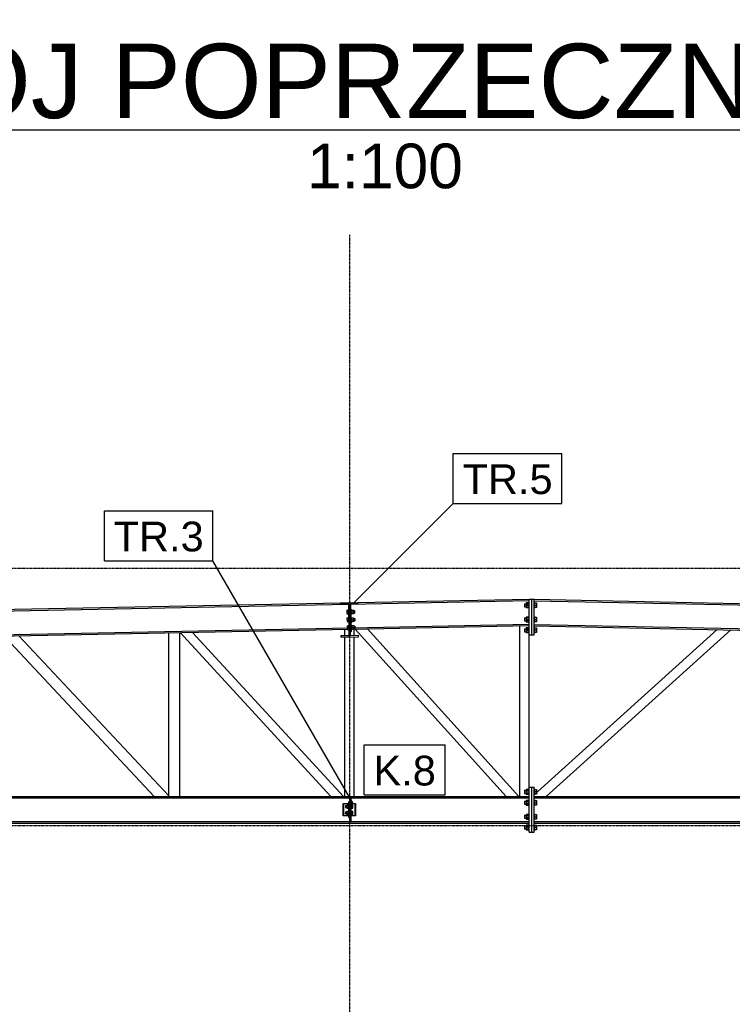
# Model space of a CAD drawing. Header units: millimetres. Extents: x 0 to 50000, y 0 to 29700.
# Tile 4 of 27: x 14017 to 18594, y 6321 to 12641. Entities that reach past the tile are written whole.
import ezdxf

# ---------------------------------------------------------------- set-up
doc = ezdxf.new("R2010")
doc.units = ezdxf.units.MM
doc.linetypes.add('DXK_LINE_DOT3', pattern=[5.9187, 2.979, -0.9799, 0.9799, -0.9799])
for name, color, linetype in [('TS_INNE_OBIEKTY', 7, 'Continuous'), ('TS_LINIE_WIDOCZNE', 7, 'Continuous'), ('TS_OPISY', 7, 'Continuous'), ('TS_OPISY_LINIE', 7, 'Continuous'), ('TS_OPISY_RAMKA', 7, 'Continuous'), ('TS_WYPELNIENIE', 7, 'Continuous')]:
    doc.layers.add(name, color=color, linetype=linetype)
doc.styles.add('Arial', font='ARIAL.TTF', dxfattribs={"height": 0.2})

# ---------------------------------------------------------------- blocks, each defined once
blk = doc.blocks.new('Unknown-305655447-11 - 1303')
at = {"color": 6, "linetype": 'Continuous'}
blk.add_line((10863.8, 11934.6), (21861.3, 11934.6), dxfattribs=at)
at = {"color": 0, "linetype": 'Continuous'}
for points in [[(21861.3, 12009.6), (21861.3, 12509.6), (10863.8, 12509.6), (10863.8, 12009.6)], [(16862.8, 11559.6), (16862.8, 11859.6), (15862.3, 11859.6), (15862.3, 11559.6)]]:
    blk.add_wipeout(points, dxfattribs=at)
at = {"color": 6, "linetype": 'Continuous', "style": 'Arial'}
for s, height, p in [('PRZEKRÓJ POPRZECZNY W OSI 5', 477.539, (10863.8, 12009.6)), ('1:100', 286.52, (15862.3, 11559.6))]:
    blk.add_text(s, height=height, dxfattribs=at).set_placement(p)
blk = doc.blocks.new('Bolt-305655447-6221 - 1303')
at = {"layer": 'TS_INNE_OBIEKTY', "color": 1, "linetype": 'Continuous'}
for p, q in [((16109.1, 7596.1), (16109.1, 7595.3)), ((16109.1, 7596.1), (16118.1, 7596.1)), ((16109.1, 7595.3), (16109.1, 7584.9)), ((16118.1, 7601), (16118.1, 7579.1)), ((16118.1, 7601), (16128.1, 7601)), ((16118.1, 7595.5), (16128.1, 7595.5)), ((16128.1, 7602.1), (16128.1, 7578.1)), ((16128.1, 7602.1), (16130.6, 7602.1)), ((16146.6, 7602.1), (16149.1, 7602.1)), ((16149.1, 7602.1), (16149.1, 7578.1)), ((16149.1, 7600.5), (16156.6, 7600.5)), ((16149.1, 7595.3), (16156.6, 7595.3)), ((16156.6, 7579.7), (16156.6, 7600.5)), ((16109.1, 7584.1), (16109.1, 7584.9)), ((16109.1, 7584.1), (16118.1, 7584.1)), ((16109.1, 7556.1), (16109.1, 7555.3)), ((16109.1, 7556.1), (16118.1, 7556.1)), ((16109.1, 7555.3), (16109.1, 7544.9)), ((16109.1, 7544.1), (16109.1, 7544.9)), ((16109.1, 7544.1), (16118.1, 7544.1)), ((16118.1, 7584.6), (16128.1, 7584.6)), ((16118.1, 7579.1), (16128.1, 7579.1)), ((16118.1, 7561), (16118.1, 7539.1)), ((16118.1, 7561), (16128.1, 7561)), ((16118.1, 7555.5), (16128.1, 7555.5)), ((16118.1, 7544.6), (16128.1, 7544.6)), ((16118.1, 7539.1), (16128.1, 7539.1)), ((16128.1, 7578.1), (16130.6, 7578.1)), ((16128.1, 7562.1), (16128.1, 7538.1)), ((16128.1, 7562.1), (16130.6, 7562.1)), ((16128.1, 7538.1), (16130.6, 7538.1)), ((16146.6, 7578.1), (16149.1, 7578.1)), ((16146.6, 7562.1), (16149.1, 7562.1)), ((16146.6, 7538.1), (16149.1, 7538.1)), ((16149.1, 7584.9), (16156.6, 7584.9)), ((16149.1, 7579.7), (16156.6, 7579.7)), ((16149.1, 7562.1), (16149.1, 7538.1)), ((16149.1, 7560.5), (16156.6, 7560.5)), ((16149.1, 7555.3), (16156.6, 7555.3)), ((16149.1, 7544.9), (16156.6, 7544.9)), ((16149.1, 7539.7), (16156.6, 7539.7)), ((16156.6, 7539.7), (16156.6, 7560.5))]:
    blk.add_line(p, q, dxfattribs=at)
blk = doc.blocks.new('Part-305655447-1387 - 1303')
at = {"layer": 'TS_LINIE_WIDOCZNE', "color": 1, "linetype": 'Continuous'}
for p, q in [((16136, 8890.1), (17289.6, 8913.1)), ((16187.9, 8900.6), (17289.6, 8922.6)), ((11845.1, 8813.7), (16077.9, 8898.4)), ((11845.1, 8804.2), (16130.1, 8889.9)), ((11845.1, 8652.2), (16133.2, 8738)), ((11845.1, 8642.7), (16133.4, 8728.5)), ((16147.1, 8738.2), (17289.6, 8761.1)), ((16147.3, 8728.7), (17289.6, 8751.6))]:
    blk.add_line(p, q, dxfattribs=at)
blk = doc.blocks.new('Part-305655447-1394 - 1303')
at = {"layer": 'TS_LINIE_WIDOCZNE', "color": 1, "linetype": 'Continuous'}
for p, q in [((17321.6, 7655.6), (28445.6, 7655.6)), ((17321.6, 7646.1), (28450, 7646.1)), ((17321.6, 7494.1), (28520.1, 7494.1)), ((17321.6, 7484.6), (28524.4, 7484.6))]:
    blk.add_line(p, q, dxfattribs=at)
blk = doc.blocks.new('Part-305655447-1399 - 1303')
at = {"layer": 'TS_LINIE_WIDOCZNE', "color": 1, "linetype": 'Continuous'}
for p, q in [((14881.4, 7655.6), (13924.6, 8675.2)), ((14974.6, 7658.5), (14010.4, 8686)), ((14974.6, 7655.6), (14974.6, 7658.5))]:
    blk.add_line(p, q, dxfattribs=at)
blk = doc.blocks.new('Part-305655447-1401 - 1303')
at = {"layer": 'TS_LINIE_WIDOCZNE', "color": 1, "linetype": 'Continuous'}
for p, q in [((14974.6, 7655.6), (14974.6, 8705.3)), ((15044.6, 7655.6), (15044.6, 8706.7))]:
    blk.add_line(p, q, dxfattribs=at)
blk = doc.blocks.new('Part-305655447-1403 - 1303')
at = {"layer": 'TS_LINIE_WIDOCZNE', "color": 1, "linetype": 'Continuous'}
for p, q in [((16104.6, 8688.1), (16104.6, 8727.9)), ((16164.6, 8689.3), (16164.6, 8729.1)), ((16104.6, 7655.6), (16104.6, 8678.9)), ((16164.6, 7655.6), (16164.6, 8680.1))]:
    blk.add_line(p, q, dxfattribs=at)
blk = doc.blocks.new('Part-305655447-1421 - 1303')
at = {"layer": 'TS_LINIE_WIDOCZNE', "color": 1, "linetype": 'Continuous'}
for p, q in [((16015.1, 7655.6), (15046.9, 8706.7)), ((16096.6, 7655.6), (15127, 8708.3))]:
    blk.add_line(p, q, dxfattribs=at)
blk = doc.blocks.new('Part-305655447-1423 - 1303')
at = {"layer": 'TS_LINIE_WIDOCZNE', "color": 1, "linetype": 'Continuous'}
for p, q in [((17141.8, 7655.6), (16170.8, 8729.2)), ((17222.7, 7655.6), (16250.3, 8730.8))]:
    blk.add_line(p, q, dxfattribs=at)
blk = doc.blocks.new('Part-305655447-1425 - 1303')
at = {"layer": 'TS_LINIE_WIDOCZNE', "color": 1, "linetype": 'Continuous'}
for p, q in [((17321.6, 8920.8), (19954.8, 8868.1)), ((17321.6, 8911.3), (20006.7, 8857.6)), ((17321.6, 8759.3), (20003.6, 8705.6)), ((17321.6, 8749.8), (20003.4, 8696.1))]:
    blk.add_line(p, q, dxfattribs=at)
blk = doc.blocks.new('Part-305655447-6220 - 1303')
at = {"layer": 'TS_LINIE_WIDOCZNE', "color": 1, "linetype": 'Continuous'}
for p, q in [((16130.6, 7610.1), (16130.6, 7620.1)), ((16138.6, 7620.1), (16130.6, 7620.1)), ((16130.6, 7533.1), (16130.6, 7607.1)), ((16138.6, 7610.1), (16138.6, 7620.1)), ((16138.6, 7533.1), (16138.6, 7607.1)), ((16130.6, 7520.1), (16130.6, 7530.1)), ((16138.6, 7520.1), (16138.6, 7530.1)), ((16130.6, 7520.1), (16138.6, 7520.1))]:
    blk.add_line(p, q, dxfattribs=at)
blk = doc.blocks.new('Part-305655447-1587 - 1303')
at = {"layer": 'TS_LINIE_WIDOCZNE', "color": 1, "linetype": 'Continuous'}
for p, q in [((16144.1, 8889.2), (16136.1, 8889.1)), ((16136.4, 8869.6), (16144.4, 8869.7)), ((16144.5, 8864.7), (16136.5, 8864.6)), ((16144.5, 8865.7), (16144.1, 8889.2)), ((16144.5, 8865), (16144.5, 8865.7)), ((16144.5, 8864.7), (16144.5, 8865)), ((16147.5, 8714.7), (16144.5, 8864.7)), ((16139.5, 8714.6), (16147.5, 8714.7))]:
    blk.add_line(p, q, dxfattribs=at)
blk = doc.blocks.new('Bolt-305655447-6186 - 1303')
at = {"layer": 'TS_INNE_OBIEKTY', "color": 1, "linetype": 'Continuous'}
for p, q in [((16117.9, 8851.2), (16127.9, 8851.4)), ((16117.9, 8851.2), (16118.4, 8827.2)), ((16127.8, 8854.4), (16128.4, 8824.4)), ((16127.8, 8854.4), (16130.8, 8854.4)), ((16144.7, 8854.7), (16147.7, 8854.8)), ((16147.7, 8854.8), (16148.3, 8824.8)), ((16147.8, 8851.8), (16160.8, 8852)), ((16160.8, 8852), (16161.3, 8828)), ((16118.1, 8839.2), (16128.1, 8839.4)), ((16118.4, 8827.2), (16128.4, 8827.4)), ((16118.9, 8801.2), (16128.9, 8801.4)), ((16118.9, 8801.2), (16119.4, 8777.2)), ((16119.1, 8789.2), (16129.1, 8789.4)), ((16128.4, 8824.4), (16131.4, 8824.4)), ((16128.8, 8804.4), (16131.8, 8804.5)), ((16128.8, 8804.4), (16129.4, 8774.4)), ((16145.3, 8824.7), (16148.3, 8824.8)), ((16145.7, 8804.7), (16148.7, 8804.8)), ((16148, 8839.8), (16161, 8840)), ((16161.3, 8828), (16148.3, 8827.8)), ((16148.7, 8804.8), (16149.3, 8774.8)), ((16148.8, 8801.8), (16161.8, 8802.1)), ((16149, 8789.8), (16162, 8790.1)), ((16160.9, 8848), (16168, 8848.2)), ((16161.2, 8832), (16168.3, 8832.2)), ((16161.8, 8802.1), (16162.3, 8778.1)), ((16161.9, 8798.1), (16169, 8798.2)), ((16168, 8848.2), (16168.3, 8832.2)), ((16169, 8798.2), (16169.3, 8782.2)), ((16119.4, 8777.2), (16129.4, 8777.4)), ((16119.9, 8751.2), (16129.9, 8751.4)), ((16119.9, 8751.2), (16120.4, 8727.2)), ((16120.1, 8739.2), (16130.1, 8739.4)), ((16120.4, 8727.2), (16130.4, 8727.4)), ((16129.4, 8774.4), (16132.4, 8774.5)), ((16129.8, 8754.4), (16132.8, 8754.5)), ((16129.8, 8754.4), (16130.4, 8724.4)), ((16130.4, 8724.4), (16133.4, 8724.5)), ((16146.3, 8774.7), (16149.3, 8774.8)), ((16146.7, 8754.7), (16149.7, 8754.8)), ((16147.3, 8724.7), (16150.3, 8724.8)), ((16162.3, 8778.1), (16149.3, 8777.8)), ((16149.7, 8754.8), (16150.3, 8724.8)), ((16149.8, 8751.8), (16162.8, 8752.1)), ((16150, 8739.8), (16163, 8740.1)), ((16163.3, 8728.1), (16150.3, 8727.8)), ((16162.2, 8782.1), (16169.3, 8782.2)), ((16162.8, 8752.1), (16163.3, 8728.1)), ((16162.9, 8748.1), (16170, 8748.2)), ((16163.2, 8732.1), (16170.3, 8732.2)), ((16170, 8748.2), (16170.3, 8732.2))]:
    blk.add_line(p, q, dxfattribs=at)
blk = doc.blocks.new('Part-305655447-1900 - 1303')
at = {"layer": 'TS_LINIE_WIDOCZNE', "color": 1, "linetype": 'Continuous'}
for p, q in [((11845.1, 7655.6), (11845.1, 7646.1)), ((11845.1, 7655.6), (17289.6, 7655.6)), ((11845.1, 7646.1), (17289.6, 7646.1)), ((11845.1, 7484.6), (11845.1, 7494.1)), ((11845.1, 7494.1), (17289.6, 7494.1)), ((11845.1, 7484.6), (17289.6, 7484.6))]:
    blk.add_line(p, q, dxfattribs=at)
blk = doc.blocks.new('Part-305655447-1918 - 1303')
at = {"layer": 'TS_LINIE_WIDOCZNE', "color": 1, "linetype": 'Continuous'}
for p, q in [((16138.6, 7620.1), (16138.6, 7644.7)), ((16138.6, 7644.7), (16146.6, 7644.7)), ((16146.6, 7610.1), (16146.6, 7644.7)), ((16146.6, 7533.1), (16146.6, 7607.1)), ((16146.6, 7495.4), (16146.6, 7530.1)), ((16138.6, 7495.4), (16138.6, 7520.1)), ((16138.6, 7495.4), (16146.6, 7495.4))]:
    blk.add_line(p, q, dxfattribs=at)
blk = doc.blocks.new('Part-305655447-1919 - 1303')
at = {"layer": 'TS_LINIE_WIDOCZNE', "color": 1, "linetype": 'Continuous'}
for p, q in [((17289.6, 8691.6), (17289.6, 8922.6)), ((17289.6, 8922.6), (17305.6, 8922.6)), ((17305.6, 8691.6), (17305.6, 8922.6)), ((17289.6, 8691.6), (17305.6, 8691.6))]:
    blk.add_line(p, q, dxfattribs=at)
blk = doc.blocks.new('Part-305655447-1920 - 1303')
at = {"layer": 'TS_LINIE_WIDOCZNE', "color": 1, "linetype": 'Continuous'}
for p, q in [((17229.6, 7655.6), (17229.6, 8750.4)), ((17289.6, 7715.1), (17289.6, 8691.6))]:
    blk.add_line(p, q, dxfattribs=at)
blk = doc.blocks.new('Part-305655447-1921 - 1303')
at = {"layer": 'TS_LINIE_WIDOCZNE', "color": 1, "linetype": 'Continuous'}
for p, q in [((17321.6, 7666.3), (18497.2, 8726.2)), ((17399.2, 7655.6), (18584.9, 8724.5))]:
    blk.add_line(p, q, dxfattribs=at)
blk = doc.blocks.new('Part-305655447-1922 - 1303')
at = {"layer": 'TS_LINIE_WIDOCZNE', "color": 1, "linetype": 'Continuous'}
for p, q in [((17289.6, 7425.1), (17289.6, 7715.1)), ((17289.6, 7715.1), (17305.6, 7715.1)), ((17305.6, 7425.1), (17305.6, 7715.1)), ((17289.6, 7425.1), (17305.6, 7425.1))]:
    blk.add_line(p, q, dxfattribs=at)
blk = doc.blocks.new('Part-305655447-1923 - 1303')
at = {"layer": 'TS_LINIE_WIDOCZNE', "color": 1, "linetype": 'Continuous'}
for p, q in [((17305.6, 7425.1), (17305.6, 7715.1)), ((17305.6, 7715.1), (17321.6, 7715.1)), ((17321.6, 7425.1), (17321.6, 7715.1)), ((17305.6, 7425.1), (17321.6, 7425.1))]:
    blk.add_line(p, q, dxfattribs=at)
blk = doc.blocks.new('Part-305655447-1924 - 1303')
at = {"layer": 'TS_LINIE_WIDOCZNE', "color": 1, "linetype": 'Continuous'}
for p, q in [((17305.6, 8691.6), (17305.6, 8922.6)), ((17305.6, 8922.6), (17321.6, 8922.6)), ((17321.6, 8691.6), (17321.6, 8922.6)), ((17305.6, 8691.6), (17321.6, 8691.6))]:
    blk.add_line(p, q, dxfattribs=at)
blk = doc.blocks.new('Bolt-305655447-1926 - 1303')
at = {"layer": 'TS_INNE_OBIEKTY', "color": 1, "linetype": 'Continuous'}
for p, q in [((17259.6, 8892.6), (17259.6, 8872.6)), ((17259.6, 8892.6), (17289.6, 8892.6)), ((17259.6, 8872.6), (17289.6, 8872.6)), ((17270.6, 8897.6), (17270.6, 8867.6)), ((17286.6, 8897.6), (17270.6, 8897.6)), ((17270.6, 8882.6), (17286.6, 8882.6)), ((17270.6, 8867.6), (17286.6, 8867.6)), ((17286.6, 8901.1), (17286.6, 8864.1)), ((17286.6, 8901.1), (17289.6, 8901.1)), ((17286.6, 8864.1), (17289.6, 8864.1)), ((17321.6, 8901.1), (17324.6, 8901.1)), ((17321.6, 8892.6), (17324.6, 8892.6)), ((17321.6, 8872.6), (17324.6, 8872.6)), ((17321.6, 8864.1), (17324.6, 8864.1)), ((17324.6, 8901.1), (17324.6, 8864.1)), ((17324.6, 8897.6), (17337.1, 8897.6)), ((17324.6, 8882.6), (17337.1, 8882.6)), ((17337.1, 8867.6), (17324.6, 8867.6)), ((17337.1, 8897.6), (17337.1, 8867.6)), ((17259.6, 8801.6), (17259.6, 8781.6)), ((17259.6, 8801.6), (17289.6, 8801.6)), ((17270.6, 8806.6), (17270.6, 8776.6)), ((17286.6, 8806.6), (17270.6, 8806.6)), ((17270.6, 8791.6), (17286.6, 8791.6)), ((17286.6, 8810.1), (17286.6, 8773.1)), ((17286.6, 8810.1), (17289.6, 8810.1)), ((17321.6, 8810.1), (17324.6, 8810.1)), ((17321.6, 8801.6), (17324.6, 8801.6)), ((17324.6, 8810.1), (17324.6, 8773.1)), ((17324.6, 8806.6), (17337.1, 8806.6)), ((17324.6, 8791.6), (17337.1, 8791.6)), ((17337.1, 8806.6), (17337.1, 8776.6)), ((17259.6, 8781.6), (17289.6, 8781.6)), ((17259.6, 8731.6), (17259.6, 8711.6)), ((17259.6, 8731.6), (17289.6, 8731.6)), ((17270.6, 8776.6), (17286.6, 8776.6)), ((17270.6, 8736.6), (17270.6, 8706.6)), ((17286.6, 8736.6), (17270.6, 8736.6)), ((17286.6, 8773.1), (17289.6, 8773.1)), ((17286.6, 8740.1), (17286.6, 8703.1)), ((17289.6, 8740.1), (17286.6, 8740.1)), ((17321.6, 8781.6), (17324.6, 8781.6)), ((17321.6, 8773.1), (17324.6, 8773.1)), ((17324.6, 8740.1), (17321.6, 8740.1)), ((17324.6, 8731.6), (17321.6, 8731.6)), ((17337.1, 8776.6), (17324.6, 8776.6)), ((17324.6, 8740.1), (17324.6, 8703.1)), ((17324.6, 8736.6), (17337.1, 8736.6)), ((17337.1, 8736.6), (17337.1, 8706.6)), ((17259.6, 8711.6), (17289.6, 8711.6)), ((17270.6, 8721.6), (17286.6, 8721.6)), ((17270.6, 8706.6), (17286.6, 8706.6)), ((17286.6, 8703.1), (17289.6, 8703.1)), ((17324.6, 8711.6), (17321.6, 8711.6)), ((17324.6, 8703.1), (17321.6, 8703.1)), ((17337.1, 8721.6), (17324.6, 8721.6)), ((17337.1, 8706.6), (17324.6, 8706.6))]:
    blk.add_line(p, q, dxfattribs=at)
blk = doc.blocks.new('Bolt-305655447-1949 - 1303')
at = {"layer": 'TS_INNE_OBIEKTY', "color": 1, "linetype": 'Continuous'}
for p, q in [((17259.6, 7695.1), (17259.6, 7675.1)), ((17259.6, 7695.1), (17289.6, 7695.1)), ((17259.6, 7675.1), (17289.6, 7675.1)), ((17270.6, 7700.1), (17270.6, 7670.1)), ((17286.6, 7700.1), (17270.6, 7700.1)), ((17270.6, 7685.1), (17286.6, 7685.1)), ((17270.6, 7670.1), (17286.6, 7670.1)), ((17286.6, 7703.6), (17286.6, 7666.6)), ((17286.6, 7703.6), (17289.6, 7703.6)), ((17286.6, 7666.6), (17289.6, 7666.6)), ((17324.6, 7703.6), (17321.6, 7703.6)), ((17324.6, 7695.1), (17321.6, 7695.1)), ((17324.6, 7675.1), (17321.6, 7675.1)), ((17324.6, 7666.6), (17321.6, 7666.6)), ((17324.6, 7703.6), (17324.6, 7666.6)), ((17324.6, 7700.1), (17337.1, 7700.1)), ((17337.1, 7685.1), (17324.6, 7685.1)), ((17337.1, 7670.1), (17324.6, 7670.1)), ((17337.1, 7700.1), (17337.1, 7670.1)), ((17259.6, 7625.1), (17259.6, 7605.1)), ((17259.6, 7625.1), (17289.6, 7625.1)), ((17259.6, 7605.1), (17289.6, 7605.1)), ((17270.6, 7630.1), (17270.6, 7600.1)), ((17286.6, 7630.1), (17270.6, 7630.1)), ((17270.6, 7615.1), (17286.6, 7615.1)), ((17270.6, 7600.1), (17286.6, 7600.1)), ((17286.6, 7633.6), (17286.6, 7596.6)), ((17286.6, 7633.6), (17289.6, 7633.6)), ((17286.6, 7596.6), (17289.6, 7596.6)), ((17321.6, 7633.6), (17324.6, 7633.6)), ((17321.6, 7625.1), (17324.6, 7625.1)), ((17321.6, 7605.1), (17324.6, 7605.1)), ((17321.6, 7596.6), (17324.6, 7596.6)), ((17324.6, 7633.6), (17324.6, 7596.6)), ((17324.6, 7630.1), (17337.1, 7630.1)), ((17324.6, 7615.1), (17337.1, 7615.1)), ((17337.1, 7600.1), (17324.6, 7600.1)), ((17337.1, 7630.1), (17337.1, 7600.1)), ((17259.6, 7535.1), (17259.6, 7515.1)), ((17259.6, 7535.1), (17289.6, 7535.1)), ((17270.6, 7540.1), (17270.6, 7510.1)), ((17286.6, 7540.1), (17270.6, 7540.1)), ((17270.6, 7525.1), (17286.6, 7525.1)), ((17286.6, 7543.6), (17286.6, 7506.6)), ((17286.6, 7543.6), (17289.6, 7543.6)), ((17321.6, 7543.6), (17324.6, 7543.6)), ((17321.6, 7535.1), (17324.6, 7535.1)), ((17324.6, 7543.6), (17324.6, 7506.6)), ((17324.6, 7540.1), (17337.1, 7540.1)), ((17324.6, 7525.1), (17337.1, 7525.1)), ((17337.1, 7540.1), (17337.1, 7510.1)), ((17259.6, 7515.1), (17289.6, 7515.1)), ((17259.6, 7465.1), (17259.6, 7445.1)), ((17289.6, 7465.1), (17259.6, 7465.1)), ((17270.6, 7510.1), (17286.6, 7510.1)), ((17270.6, 7470.1), (17270.6, 7440.1)), ((17286.6, 7470.1), (17270.6, 7470.1)), ((17286.6, 7506.6), (17289.6, 7506.6)), ((17286.6, 7473.6), (17286.6, 7436.6)), ((17286.6, 7473.6), (17289.6, 7473.6)), ((17321.6, 7515.1), (17324.6, 7515.1)), ((17321.6, 7506.6), (17324.6, 7506.6)), ((17324.6, 7473.6), (17321.6, 7473.6)), ((17324.6, 7465.1), (17321.6, 7465.1)), ((17337.1, 7510.1), (17324.6, 7510.1)), ((17324.6, 7473.6), (17324.6, 7436.6)), ((17324.6, 7470.1), (17337.1, 7470.1)), ((17337.1, 7470.1), (17337.1, 7440.1)), ((17289.6, 7445.1), (17259.6, 7445.1)), ((17286.6, 7455.1), (17270.6, 7455.1)), ((17270.6, 7440.1), (17286.6, 7440.1)), ((17289.6, 7436.6), (17286.6, 7436.6)), ((17324.6, 7445.1), (17321.6, 7445.1)), ((17324.6, 7436.6), (17321.6, 7436.6)), ((17337.1, 7455.1), (17324.6, 7455.1)), ((17337.1, 7440.1), (17324.6, 7440.1))]:
    blk.add_line(p, q, dxfattribs=at)
blk = doc.blocks.new('Part-305655447-6136 - 1303')
at = {"layer": 'TS_WYPELNIENIE', "linetype": 'Continuous'}
h = blk.add_hatch(dxfattribs=at)
h.set_pattern_fill('', color=256, scale=70, style=0, pattern_type=0)
h.set_pattern_definition([(45, (16094.6, 7610.06), (-157.15, 157.15), [])])
h.paths.add_polyline_path([(16174.6, 7610.1), (16094.6, 7610.1), (16094.6, 7530.1), (16174.6, 7530.1)])
h.paths.add_polyline_path([(16097.6, 7533.1), (16097.6, 7607.1), (16171.6, 7607.1), (16171.6, 7533.1)])
at = {"layer": 'TS_INNE_OBIEKTY', "color": 1, "linetype": 'Continuous'}
for p, q in [((16094.6, 7530.1), (16094.6, 7610.1)), ((16094.6, 7610.1), (16174.6, 7610.1)), ((16097.6, 7607.1), (16097.6, 7533.1)), ((16171.6, 7607.1), (16097.6, 7607.1)), ((16171.6, 7533.1), (16171.6, 7607.1)), ((16174.6, 7610.1), (16174.6, 7530.1)), ((16174.6, 7530.1), (16094.6, 7530.1)), ((16097.6, 7533.1), (16171.6, 7533.1))]:
    blk.add_line(p, q, dxfattribs=at)
blk = doc.blocks.new('GridLine-305655447-1961 - 1303')
at = {"layer": 'TS_INNE_OBIEKTY', "color": 4, "linetype": 'DXK_LINE_DOT3'}
blk.add_line((16138.1, 1719.6), (16138.1, 11259.6), dxfattribs=at)
blk = doc.blocks.new('GridLine-305655447-1967 - 1303')
at = {"layer": 'TS_INNE_OBIEKTY', "color": 4, "linetype": 'DXK_LINE_DOT3'}
blk.add_line((2322.7, 7469.6), (31425.1, 7469.6), dxfattribs=at)
blk = doc.blocks.new('GridLine-305655447-1968 - 1303')
at = {"layer": 'TS_INNE_OBIEKTY', "color": 4, "linetype": 'DXK_LINE_DOT3'}
blk.add_line((2322.7, 9119.6), (31425.1, 9119.6), dxfattribs=at)
blk = doc.blocks.new('Part-305655447-6161 - 1303')
at = {"layer": 'TS_WYPELNIENIE', "linetype": 'Continuous'}
h = blk.add_hatch(dxfattribs=at)
h.set_pattern_fill('', color=256, scale=70, style=0, pattern_type=0)
h.set_pattern_definition([(45, (16140.06, 8688.8), (-157.15, 157.15), [])])
h.paths.add_polyline_path([(16192.1, 8689.8), (16140.1, 8688.8), (16136, 8890.4), (16188.1, 8891.4), (16187.9, 8900.6), (16077.9, 8898.4), (16078.1, 8889.2), (16130.1, 8890.2), (16134.2, 8688.7), (16082.1, 8687.6), (16082.3, 8678.4), (16192.3, 8680.6)])
at = {"layer": 'TS_INNE_OBIEKTY', "color": 1, "linetype": 'Continuous'}
for p, q in [((16077.9, 8898.4), (16187.9, 8900.6)), ((16078.1, 8889.2), (16077.9, 8898.4)), ((16130.1, 8890.2), (16078.1, 8889.2)), ((16134.2, 8688.7), (16130.1, 8890.2)), ((16188.1, 8891.4), (16136, 8890.4)), ((16136, 8890.4), (16140.1, 8688.8)), ((16187.9, 8900.6), (16188.1, 8891.4)), ((16082.1, 8687.6), (16134.2, 8688.7)), ((16082.3, 8678.4), (16082.1, 8687.6)), ((16082.3, 8678.4), (16192.3, 8680.6)), ((16140.1, 8688.8), (16192.1, 8689.8)), ((16192.3, 8680.6), (16192.1, 8689.8))]:
    blk.add_line(p, q, dxfattribs=at)
blk = doc.blocks.new('Mark-305655447-6317 - 1303')
at = {"layer": 'TS_OPISY_LINIE', "linetype": 'Continuous'}
blk.add_line((16165.6, 8899.7), (16802, 9536), dxfattribs=at)
at = {"layer": 'TS_OPISY_RAMKA', "linetype": 'Continuous'}
for p, q in [((16802, 9856), (17499.7, 9856)), ((16802, 9536), (16802, 9856)), ((17499.7, 9536), (17499.7, 9856)), ((16802, 9536), (17499.7, 9536))]:
    blk.add_line(p, q, dxfattribs=at)
blk.add_wipeout([(17439.7, 9596), (17439.7, 9796), (16862, 9796), (16862, 9596)]).dxf.layer = 'TS_OPISY_LINIE'
blk.add_wipeout([(17439.7, 9596), (17439.7, 9796), (16862, 9796), (16862, 9596)]).dxf.layer = 'TS_OPISY_LINIE'
at = {"layer": 'TS_OPISY', "style": 'Arial'}
blk.add_text('TR.5', height=191.02, dxfattribs=at).set_placement((16862, 9596))
blk = doc.blocks.new('Mark-305655447-5749 - 1303')
at = {"layer": 'TS_OPISY_RAMKA', "linetype": 'Continuous'}
for p, q in [((16229.6, 7985.6), (16749.6, 7985.6)), ((16229.6, 7665.6), (16229.6, 7985.6)), ((16749.6, 7665.6), (16749.6, 7985.6)), ((16229.6, 7665.6), (16749.6, 7665.6))]:
    blk.add_line(p, q, dxfattribs=at)
blk.add_wipeout([(16689.6, 7725.6), (16689.6, 7925.6), (16289.6, 7925.6), (16289.6, 7725.6)]).dxf.layer = 'TS_OPISY_LINIE'
blk.add_wipeout([(16689.6, 7725.6), (16689.6, 7925.6), (16289.6, 7925.6), (16289.6, 7725.6)]).dxf.layer = 'TS_OPISY_LINIE'
at = {"layer": 'TS_OPISY', "style": 'Arial'}
blk.add_text('K.8', height=191.02, dxfattribs=at).set_placement((16289.6, 7725.6))
blk = doc.blocks.new('Mark-305655447-6308 - 1303')
at = {"layer": 'TS_OPISY_LINIE', "linetype": 'Continuous'}
blk.add_line((16158.3, 7609.6), (15258.3, 9168.4), dxfattribs=at)
at = {"layer": 'TS_OPISY_RAMKA', "linetype": 'Continuous'}
for p, q in [((14560.6, 9488.4), (15258.3, 9488.4)), ((14560.6, 9168.4), (14560.6, 9488.4)), ((15258.3, 9168.4), (15258.3, 9488.4)), ((14560.6, 9168.4), (15258.3, 9168.4))]:
    blk.add_line(p, q, dxfattribs=at)
blk.add_wipeout([(15198.3, 9228.4), (15198.3, 9428.4), (14620.6, 9428.4), (14620.6, 9228.4)]).dxf.layer = 'TS_OPISY_LINIE'
blk.add_wipeout([(15198.3, 9228.4), (15198.3, 9428.4), (14620.6, 9428.4), (14620.6, 9228.4)]).dxf.layer = 'TS_OPISY_LINIE'
at = {"layer": 'TS_OPISY', "style": 'Arial'}
blk.add_text('TR.3', height=191.02, dxfattribs=at).set_placement((14620.6, 9228.4))

msp = doc.modelspace()

# ---------------------------------------------------------------- block references
for name in ['Unknown-305655447-11 - 1303', 'GridLine-305655447-1961 - 1303', 'GridLine-305655447-1968 - 1303', 'Part-305655447-1387 - 1303', 'Part-305655447-1919 - 1303', 'Part-305655447-1924 - 1303', 'Part-305655447-1425 - 1303', 'Part-305655447-6161 - 1303', 'Bolt-305655447-6186 - 1303', 'Part-305655447-1587 - 1303', 'Bolt-305655447-1926 - 1303', 'Part-305655447-1403 - 1303', 'Part-305655447-1423 - 1303', 'Part-305655447-1920 - 1303', 'Part-305655447-1921 - 1303', 'Part-305655447-1399 - 1303', 'Part-305655447-1401 - 1303', 'Part-305655447-1421 - 1303', 'Part-305655447-1922 - 1303', 'Part-305655447-1923 - 1303', 'GridLine-305655447-1967 - 1303', 'Part-305655447-1900 - 1303', 'Bolt-305655447-1949 - 1303', 'Part-305655447-1394 - 1303', 'Part-305655447-6136 - 1303', 'Bolt-305655447-6221 - 1303', 'Part-305655447-6220 - 1303', 'Part-305655447-1918 - 1303']:
    msp.add_blockref(name, (0, 0))

# ---------------------------------------------------------------- next in the draw order: block references
for name in ['Mark-305655447-6317 - 1303', 'Mark-305655447-5749 - 1303']:
    msp.add_blockref(name, (0, 0))

# ---------------------------------------------------------------- next in the draw order: block references
msp.add_blockref('Mark-305655447-6308 - 1303', (0, 0))

doc.saveas('drawing.dxf')
